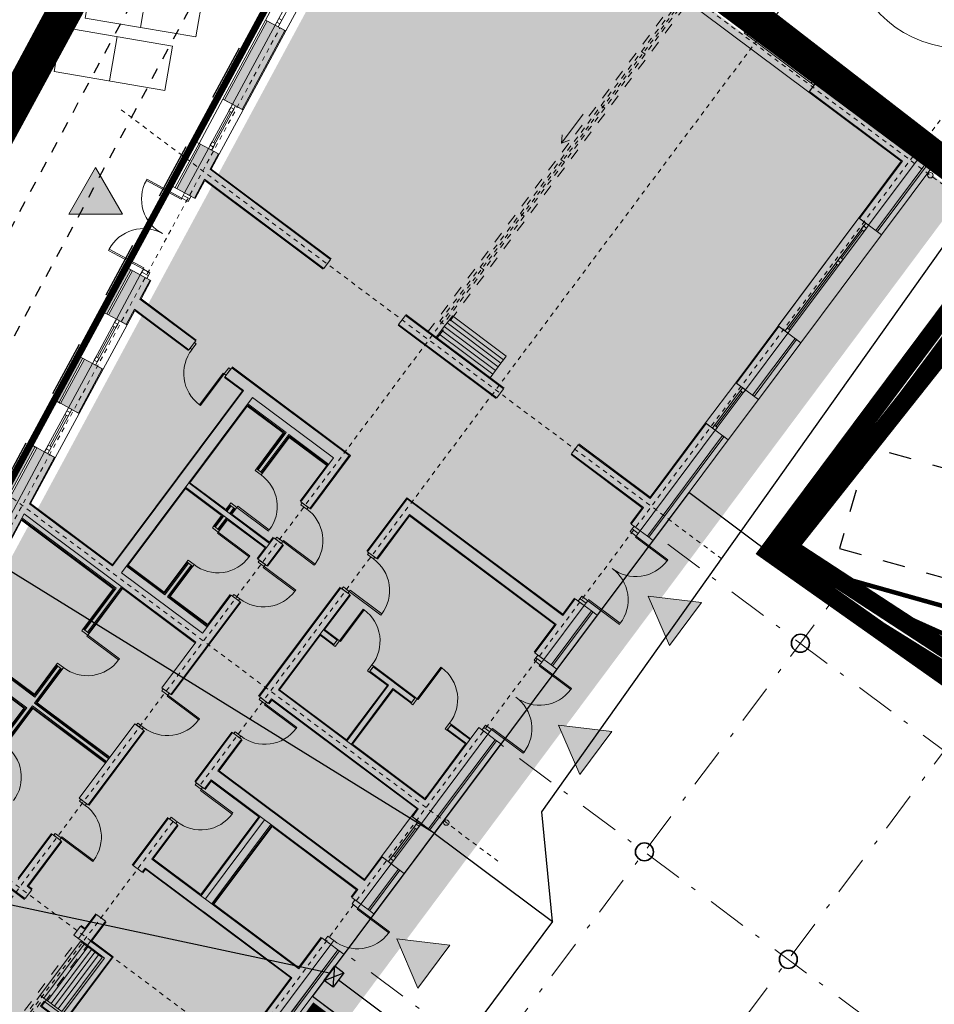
# Model space of a CAD drawing. Extents: x 5459245 to 5462690, y 5971016 to 5972523.
# Tile 11 of 136: x 5462423 to 5462443, y 5972170 to 5972192. Entities that reach past the tile are written whole.
import ezdxf

# ---------------------------------------------------------------- set-up
doc = ezdxf.new("R2010")
doc.units = 0
for name, pattern in [('8', [0.5, 0.25, -0.25]), ('Dot & Dashed', [33.5139, 17.6389, -8.81945, 0, -7.05555]), ('HIDDEN', [0.375, 0.25, -0.125])]:
    doc.linetypes.add(name, pattern=pattern)
doc.layers.add('! A3 - Wypełnienie zabruk', color=7, linetype='CONTINUOUS', lineweight=30, true_color=0xcca68a)
for name, color, linetype, lineweight in [('# elektryka', 1, 'CONTINUOUS', 30), ('#elektryka', 1, 'CONTINUOUS', 30), ('0Z_BUDYNKI', 7, 'CONTINUOUS', 9), ('A_BUDYNKI', 7, 'CONTINUOUS', 13), ('A_GRANICA OPRACOWANIA', 7, 'CONTINUOUS', 5), ('A_LINIE MDCP_NIEPRZEKRACZLNA LINIA ZABUDOWY', 1, 'CONTINUOUS', 0), ('A_LINIE PZT', 7, 'CONTINUOUS', 13), ('A_MAŁA ARCHITEKTURA', 195, 'CONTINUOUS', 9), ('A_RURA OSŁONOWA', 7, 'CONTINUOUS', 20), ('A_SCHODY ZEWNĘTRZNE', 7, 'CONTINUOUS', 20), ('A_SKARPY PROJEKTOWANE', 7, 'CONTINUOUS', 20), ('A_WYMIARY WEWNETRZNE', 3, 'CONTINUOUS', 18), ('A_ZIELEŃ ISTNIEJĄCA', 7, 'CONTINUOUS', 18)]:
    doc.layers.add(name, color=color, linetype=linetype, lineweight=lineweight)
doc.styles.add('PZ', font='romand.shx', dxfattribs={"width": 0.7})
doc.dimstyles.new('PZ', dxfattribs={"dimscale": 0.5, "dimtxt": 2.2, "dimasz": 0, "dimexe": 0, "dimexo": 0, "dimgap": 0.5, "dimtad": 1, "dimdec": 1, "dimlfac": 0.1, "dimzin": 0, "dimdsep": 46, "dimtxsty": 'PZ', "dimcen": 0.09, "dimse1": 1, "dimse2": 1, "dimsd1": 1, "dimsd2": 1, "dimclrd": 8, "dimclre": 8, "dimclrt": 256, "dimadec": 0, "dimazin": 0, "dimtfac": 1, "dimtdec": 1, "dimtofl": 0, "dimtmove": 1, "dimatfit": 3, "dimfxl": 1, "dimtolj": 1, "dimtzin": 0, "dimarcsym": 0})

# ---------------------------------------------------------------- blocks, each defined once
blk = doc.blocks.new('A$C21973645')
at = {"layer": 'A_ZIELEŃ ISTNIEJĄCA', "flags": 128}
for points in [[(-0.29, 3.095), (-0.584, 1.826), (-0.954, 2.958)], [(3.033, 0.68), (2.038, 0.396), (3.108, 0.011)], [(-3.108, 0), (-2.004, -0.149), (-3.036, -0.669)], [(0.991, -2.963), (0.484, -1.945), (0.334, -3.104)]]:
    blk.add_lwpolyline(points, dxfattribs=at)
at = {"layer": 'A_ZIELEŃ ISTNIEJĄCA'}
blk.add_circle((0, 0), 0.141, dxfattribs=at)
for start, end in [(12.6312, 95.3532), (107.8655, 180), (288.4617, 0.2095), (192.4216, 276.1383)]:
    blk.add_arc((0, 0), 3.108, start, end, dxfattribs=at)
blk = doc.blocks.new('A$C62ffb3f7')
at = {"layer": 'A_BUDYNKI', "linetype": 'Dot & Dashed', "ltscale": 0.05}
for p, q in [((10.194, -9.122), (-0.719, -0.961)), ((-5.181, -13.607), (3.203, -2.395)), ((-1.977, -16.003), (6.407, -4.791)), ((9.732, -16.018), (-4.192, -5.606)), ((9.27, -22.915), (-7.665, -10.251))]:
    blk.add_line(p, q, dxfattribs=at)
at = {"layer": 'A_BUDYNKI', "lineweight": 25}
blk.add_line((-8.384, -11.212), (6.031, -21.991), dxfattribs=at)
blk.add_lwpolyline([(-8.384, -11.212), (9.053, -24.251), (10.411, -7.785), (0, 0)], close=True, dxfattribs=at)
at = {"layer": 'A_BUDYNKI', "lineweight": 35}
for centre in [(2.485, -3.356), (-0.989, -8.001), (2.215, -10.397)]:
    blk.add_circle(centre, 0.2, dxfattribs=at)
blk = doc.blocks.new('A$C1D973389')
at = {"layer": 'A_LINIE PZT', "lineweight": 30}
h = blk.add_hatch(color=256, dxfattribs=at)
h.dxf.hatch_style = 1
h.paths.add_polyline_path([(-0.465, -0.988), (0.73, -0.988), (0.132, 0.048)])
at = {"layer": 'A_LINIE PZT', "lineweight": 0}
blk.add_lwpolyline([(-0.465, -0.988), (0.73, -0.988), (0.132, 0.048), (-0.465, -0.988)], dxfattribs=at)
blk = doc.blocks.new('A$C710608f1')
at = {"layer": 'A_BUDYNKI', "lineweight": 9}
h = blk.add_hatch(color=256, dxfattribs=at)
h.paths.add_polyline_path([(3036.7, 1418.9), (3039.6, 1399.1), (3404, 1453.1), (3404, 1294.7), (3424, 1294.7), (3424, 1476.2)])
h.paths.add_polyline_path([(2583.6, 1351.9), (2586.5, 1332.1), (2784.4, 1361.4), (2781.5, 1381.1)])
h.paths.add_polyline_path([(2475.8, 1315.7), (2472.8, 1335.5), (2362, 1319.1), (2364.9, 1299.3)])
h = blk.add_hatch(color=256, dxfattribs=at)
h.paths.add_polyline_path([(3379, 620), (3404, 620), (3404, 994.7), (3379, 994.7)])
h.paths.add_polyline_path([(3404, 320), (3379, 320), (3379, 61), (3219.2, 61), (3219.2, 36), (3404, 36)])
h.paths.add_polyline_path([(3039.6, 1399.1), (3043.3, 1374.4), (3379, 1424.1), (3379, 1294.7), (3404, 1294.7), (3404, 1453.1)])
h.paths.add_polyline_path([(2586.5, 1332.1), (2590.2, 1307.3), (2788, 1336.6), (2784.4, 1361.4)])
h.paths.add_polyline_path([(2479.4, 1290.9), (2475.8, 1315.7), (2364.9, 1299.3), (2368.6, 1274.6), (2415.7, 1281.5), (2415.7, 950), (2440.7, 950), (2440.7, 1285.2)])
for points in [[(2155.6, 1292.6), (2153.9, 1304.4), (2043.1, 1288), (2044.9, 1276.2)], [(2045.5, 1272.2), (2048.4, 1252.4), (2159.2, 1268.8), (2156.2, 1288.6)], [(1932.3, 1271.6), (1821.6, 1255.2), (1823.3, 1243.4), (1934.1, 1259.8)], [(1823.9, 1239.4), (1826.8, 1219.6), (1937.6, 1236), (1934.7, 1255.8)], [(2048.4, 1252.4), (2052.1, 1227.7), (2090.7, 1233.4), (2090.7, 1082), (2115.7, 1082), (2115.7, 1237.1), (2162.9, 1244.1), (2159.2, 1268.8)], [(1710.8, 1238.8), (618.9, 1077.2), (620.7, 1065.4), (1712.5, 1227)], [(1826.8, 1219.6), (1830.5, 1194.9), (1941.3, 1211.3), (1937.6, 1236)], [(1716, 1203.2), (1713.1, 1223), (621.3, 1061.4), (624.2, 1041.6)], [(1719.7, 1178.5), (1716, 1203.2), (624.2, 1041.6), (627.9, 1016.9), (893.2, 1055.4), (893.2, 642.5), (918.2, 642.5), (918.2, 655), (1044.7, 655), (1044.7, 680), (918.2, 680), (918.2, 1059.1), (1578.2, 1157.5), (1578.2, 1058.6), (1578.2, 680), (1451.7, 680.1), (1451.7, 654.9), (1709.4, 655), (1709.4, 680), (1603.2, 680), (1603.2, 905), (1840.9, 905), (1840.9, 680), (1809.4, 680), (1809.4, 655), (1868.7, 655), (1868.7, 680), (1852.9, 680), (1852.9, 905), (2090.7, 905), (2090.7, 680), (1968.7, 680), (1968.7, 655), (2115.7, 655), (2115.7, 900.2), (2115.7, 982), (2090.7, 982), (2090.7, 930), (1603.2, 930), (1603.2, 1060.9), (1603.2, 1161.2)], [(2415.7, 469), (2440.7, 469), (2440.7, 742), (2415.7, 742)], [(1351.7, 680), (1144.7, 680), (1144.7, 655), (1351.7, 655)], [(2115.7, 494), (1968.7, 494), (1968.7, 469), (2090.7, 469.7), (2090.7, 61), (2011.7, 61), (2011.7, 36), (2161.7, 36.3), (2161.7, 61.3), (2115.7, 61)], [(1353.2, 332.5), (1133.2, 332.5), (1133.2, 320.5), (1353.2, 320.5)], [(1133.2, 302.5), (1353.2, 302.5), (1353.2, 320.5), (1133.2, 320.5)], [(3440, 320), (3428, 320), (3428, 12), (3219.2, 12), (3219.2, 0), (3440, 0)], [(3424, 320), (3404, 320), (3404, 36), (3220, 36), (3220, 16), (3424, 16)], [(790, 36), (790, 16), (1219.2, 16), (1219.2, 36)], [(2161.7, 36), (2011.7, 36), (2011.7, 16), (2161.7, 16)], [(2649.2, 16), (2649.2, 36), (2369.7, 36), (2369.7, 16)], [(2761.2, 36), (2761.2, 16), (2919.2, 16), (2919.2, 36)], [(1219.2, 0), (1219.2, 12), (790, 12), (790, 0)], [(2161.7, 12), (2011.7, 12), (2011.7, 0), (2161.7, 0)], [(2649.2, 12), (2369.7, 12), (2369.7, 0), (2649.2, 0)], [(2919.2, 12), (2761.2, 12), (2761.2, 0), (2919.2, 0)]]:
    blk.add_hatch(color=256, dxfattribs=at).paths.add_polyline_path(points)
h = blk.add_hatch(color=256, dxfattribs=at)
h.paths.add_polyline_path([(1265.7, 1110.9), (1235.7, 1106.5), (1235.7, 894), (1144.7, 894), (1144.7, 886.5), (1246.9, 886.5), (1246.9, 680), (1254.4, 680), (1254.4, 886.5), (1351.7, 886.5), (1351.7, 894), (1265.7, 894)])
h.paths.add_polyline_path([(928.2, 1060.6), (918.2, 1059.1), (918.2, 886.5), (1044.7, 886.5), (1044.7, 894), (928.2, 894)])
h.paths.add_polyline_path([(1578.2, 1157.5), (1568.2, 1156.1), (1568.2, 894), (1451.7, 894), (1451.7, 886.5), (1578.2, 886.5)])
h = blk.add_hatch(color=256, dxfattribs=at)
h.paths.add_polyline_path([(2090.7, 905), (2072.7, 905), (2072.7, 798.5), (1968.6, 798.5), (1968.6, 791), (2072.7, 791), (2072.7, 680), (2090.7, 680)])
h.paths.add_polyline_path([(1868.6, 798.5), (1852.9, 798.5), (1852.9, 791), (1868.6, 791)])
h.paths.add_polyline_path([(1840.9, 798.5), (1809.4, 798.5), (1809.4, 791), (1840.9, 791)])
h.paths.add_polyline_path([(1709.4, 798.5), (1621.2, 798.5), (1621.2, 905), (1603.2, 905), (1603.2, 680), (1621.2, 680), (1621.2, 791), (1709.4, 791)])
h = blk.add_hatch(color=256, dxfattribs=at)
h.paths.add_polyline_path([(-22, 565.4), (-49.1, 561.4), (-27.2, 413), (-0.1, 417)])
h.paths.add_polyline_path([(893.2, 469), (893.2, 421.5), (736.1, 421.5), (736.1, 469.5), (724.1, 469.5), (724.1, 409.5), (905.2, 409.5), (905.2, 469), (960.2, 469), (960.2, 494), (918.2, 494), (918.2, 506.5), (893.2, 506.5)])
h = blk.add_hatch(color=256, dxfattribs=at)
h.paths.add_polyline_path([(1228.2, 469), (1228.2, 494), (1096.2, 494), (1096.2, 469), (1108.2, 469), (1108.2, 61), (790, 61), (790, 36), (1219.2, 36), (1219.2, 61), (1133.2, 61), (1133.2, 469)])
h.paths.add_polyline_path([(1444, 36), (1444, 61), (1378.2, 61), (1378.2, 469.9), (1466, 469.4), (1466, 493.6), (1328.2, 494), (1328.2, 469), (1353.2, 469), (1353.2, 61), (1331.2, 61), (1331.2, 36)])
h.paths.add_polyline_path([(1556, 61), (1556, 36), (1803.7, 36), (1803.7, 61), (1603.2, 61), (1603.2, 469.7), (1868.7, 469), (1868.7, 494), (1566, 493.6), (1566, 469.4), (1578.2, 469), (1578.2, 61)])
h = blk.add_hatch(color=256, dxfattribs=at)
h.paths.add_polyline_path([(1758.7, 430.5), (1770.7, 430.5), (1770.7, 469), (1758.7, 469)])
h.paths.add_polyline_path([(1758.7, 278.5), (1603.2, 278.5), (1603.2, 266.5), (1758.7, 266.5), (1758.7, 214.5), (1770.7, 214.5), (1770.7, 330.5), (1758.7, 330.5)])
h.paths.add_polyline_path([(1770.7, 114.5), (1758.7, 114.5), (1758.7, 61), (1770.7, 61)])
h = blk.add_hatch(color=256, dxfattribs=at)
h.paths.add_polyline_path([(2649.2, 36), (2649.2, 61), (2440.7, 61), (2440.7, 261), (2415.7, 261), (2415.7, 61), (2369.7, 61), (2369.7, 36)])
h.paths.add_polyline_path([(2761.2, 61), (2761.2, 36), (2919.2, 36), (2919.2, 61)])
h = blk.add_hatch(color=256, dxfattribs=at)
h.paths.add_polyline_path([(1556, 36), (1556, 16), (1803.7, 16), (1803.7, 36)])
h.paths.add_polyline_path([(1444, 16), (1444, 36), (1331.2, 36), (1331.2, 16)])
h = blk.add_hatch(color=256, dxfattribs=at)
h.paths.add_polyline_path([(1556, 12), (1556, 0), (1803.7, 0), (1803.7, 12)])
h.paths.add_polyline_path([(1444, 0), (1444, 12), (1331.2, 12), (1331.2, 0)])
at = {"layer": 'A_BUDYNKI', "linetype": 'Dot & Dashed', "ltscale": 0.05}
for p, q in [((3391.6, 1665.4), (3390.7, -154.7)), ((2428.2, 1522.8), (2428.2, -154.7)), ((1590.7, 1398.9), (1590.7, -154.7)), ((-361.9, 883), (2786.2, 1349)), ((905.7, 1297.5), (905.7, -154.7)), ((3622.1, 667.5), (-270.5, 667.5)), ((1228.2, 481.5), (-242.9, 481.5)), ((3622.1, 481.5), (1328.2, 481.5)), ((3622.1, 48.5), (-178.7, 48.5))]:
    blk.add_line(p, q, dxfattribs=at)
at = {"layer": 'A_BUDYNKI', "linetype": 'Continuous', "lineweight": 9}
for p, q in [((2784.4, 1361.4), (2780.9, 1385.1)), ((2472.8, 1335.5), (2470.5, 1351.3)), ((2586.5, 1332.1), (2583, 1355.8)), ((2364.9, 1299.3), (2359.7, 1334.9)), ((2045.5, 1272.2), (2043.1, 1288)), ((1823.9, 1239.4), (1821.6, 1255.2)), ((1934.7, 1255.8), (1932.3, 1271.6)), ((1713.1, 1223), (1710.8, 1238.8)), ((2956, 693), (2971.9, 703.1)), ((3037, 693), (2956, 693)), ((2956, 693), (2971.9, 682.8)), ((736.1, 471.5), (722.1, 471.5)), ((736.1, 469.5), (736.1, 471.5)), ((1758.7, 430.5), (1770.7, 430.5)), ((1758.7, 330.5), (1770.7, 330.5)), ((3424, 320), (3424, 36)), ((3440, 320), (3424, 320)), ((1770.7, 214.5), (1758.7, 214.5)), ((1770.7, 114.5), (1758.7, 114.5)), ((1219.2, 36), (1219.2, 16)), ((1331.2, 36), (1331.2, 16)), ((1444, 36), (1444, 0)), ((1556, 36), (1556, 0)), ((1803.7, 36), (1803.7, 16)), ((2011.7, 36), (2011.7, 16)), ((2161.7, 36), (2161.7, 16)), ((2369.7, 36), (2369.7, 16)), ((1219.2, 16), (790, 16)), ((1219.2, 16), (1219.2, 0)), ((1444, 16), (1331.2, 16)), ((1331.2, 16), (1331.2, 0)), ((1803.7, 16), (1615.7, 16)), ((1803.7, 16), (1803.7, 0)), ((2161.7, 16), (2011.7, 16)), ((2011.7, 16), (2011.7, 0)), ((2161.7, 16), (2161.7, 0)), ((2649.2, 16), (2369.7, 16)), ((2369.7, 16), (2369.7, 0)), ((2649.2, 16), (2649.2, 0)), ((2919.2, 16), (2761.2, 16)), ((2761.2, 16), (2761.2, 0)), ((2919.2, 16), (2919.2, 0)), ((3219.2, 16), (3219.2, 0))]:
    blk.add_line(p, q, dxfattribs=at)
at = {"layer": 'A_BUDYNKI', "lineweight": 9}
for p, q in [((3031.7, 1398), (2784.4, 1361.4)), ((3040.8, 1391.2), (2785.6, 1353.4)), ((2586.5, 1332.1), (2784.4, 1361.4)), ((2788, 1336.6), (2784.4, 1361.4)), ((2364.9, 1299.3), (2475.8, 1315.7)), ((2578.6, 1330.9), (2475.8, 1315.7)), ((2479.4, 1290.9), (2475.8, 1315.7)), ((2587.7, 1324.2), (2476.9, 1307.8)), ((2570.3, 1325.6), (2493.2, 1314.2)), ((2586.5, 1332.1), (2582.6, 1331.5)), ((2590.2, 1307.3), (2586.5, 1332.1)), ((2590.2, 1307.3), (2788, 1336.6)), ((2364.9, 1299.3), (2368.6, 1274.5)), ((2368.6, 1274.5), (2415.7, 1281.5)), ((2415.7, 1281.5), (2415.7, 950)), ((2440.7, 1285.2), (2479.4, 1290.9)), ((2440.7, 1285.2), (2440.7, 950)), ((2040.5, 1251.2), (1937.6, 1236)), ((2048.4, 1252.4), (2044.5, 1251.8)), ((2048.4, 1252.4), (2159.2, 1268.8)), ((2052.1, 1227.7), (2048.4, 1252.4)), ((2159.2, 1268.8), (2162.9, 1244.1)), ((1826.8, 1219.6), (1937.6, 1236)), ((1941.3, 1211.3), (1937.6, 1236)), ((2049.6, 1244.5), (1938.8, 1228.1)), ((2032.2, 1246), (1955, 1234.6)), ((2052.1, 1227.7), (2090.7, 1233.4)), ((2090.7, 1233.4), (2090.7, 1082)), ((2115.7, 1237.1), (2162.9, 1244.1)), ((2115.7, 1237.1), (2115.7, 1082)), ((1818.9, 1218.4), (1716, 1203.2)), ((1828, 1211.7), (1717.2, 1195.3)), ((1810.6, 1213.2), (1733.4, 1201.8)), ((1826.8, 1219.6), (1822.9, 1219)), ((1830.5, 1194.9), (1826.8, 1219.6)), ((1830.5, 1194.9), (1941.3, 1211.3)), ((624.2, 1041.6), (1716, 1203.2)), ((1719.7, 1178.5), (1716, 1203.2)), ((1603.2, 1161.2), (1719.7, 1178.5)), ((918.2, 1059.1), (1578.2, 1157.5)), ((1563.7, 1153.4), (1270.2, 1109.2)), ((1563.7, 898.5), (1563.7, 1153.4)), ((1565.7, 896.5), (1565.7, 1155.7)), ((1568.2, 894), (1568.2, 1156.1)), ((1578.2, 1157.5), (1578.2, 1058.6)), ((1603.2, 1161.2), (1603.2, 1058.6)), ((1231.2, 898.5), (1231.2, 1103.4)), ((1233.2, 896.5), (1233.2, 1106.1)), ((1235.7, 894), (1235.7, 1106.5)), ((1265.7, 894), (1265.7, 1110.9)), ((1268.2, 896.5), (1268.2, 1111.3)), ((1270.2, 898.5), (1270.2, 1109.2)), ((2090.7, 1082), (2115.6, 1082)), ((893.2, 1055.4), (893.2, 655)), ((1578.2, 1060.9), (1578.2, 680)), ((1603.2, 1060.9), (1603.2, 930)), ((2090.7, 982), (2090.7, 930)), ((2090.7, 982), (2115.7, 982)), ((2090.7, 980.6), (2090.7, 931.9)), ((2115.7, 982), (2115.7, 931.9)), ((2115.7, 980.6), (2115.7, 892.7)), ((2117.7, 982), (2117.7, 653)), ((2415.7, 950), (2440.7, 950)), ((1603.2, 930), (2090.7, 930)), ((1603.2, 905), (1603.2, 680)), ((1603.2, 905), (1852.9, 905)), ((1621.2, 905), (1621.2, 798.5)), ((1623.7, 801), (1623.7, 905)), ((1840.9, 905), (1840.9, 680)), ((1852.9, 905), (2090.7, 905)), ((1852.9, 905), (1852.9, 680)), ((2070.2, 801), (2070.2, 905)), ((2072.7, 905), (2072.7, 798.5)), ((2090.7, 905), (2090.7, 680)), ((2115.7, 900.2), (2115.7, 655)), ((1231.2, 898.5), (1144.7, 898.5)), ((1233.2, 896.5), (1144.7, 896.5)), ((1235.7, 894), (1144.7, 894)), ((1246.9, 886.5), (1144.7, 886.5)), ((1244.4, 884), (1144.7, 884)), ((1242.4, 882), (1144.7, 882)), ((1242.4, 682), (1242.4, 882)), ((1244.4, 680), (1244.4, 884)), ((1246.9, 680), (1246.9, 886.5)), ((1351.7, 886.5), (1254.4, 886.5)), ((1254.4, 680), (1254.4, 886.5)), ((1351.7, 884), (1256.9, 884)), ((1256.9, 680), (1256.9, 884)), ((1351.7, 882), (1258.9, 882)), ((1258.9, 680), (1258.9, 882)), ((1351.7, 894), (1265.7, 894)), ((1351.7, 896.5), (1268.2, 896.5)), ((1351.7, 898.5), (1270.2, 898.5)), ((1563.7, 898.5), (1451.7, 898.5)), ((1565.7, 896.5), (1451.7, 896.5)), ((1568.2, 894), (1451.7, 894)), ((1578.2, 886.5), (1451.7, 886.5)), ((1578.2, 884), (1451.7, 884)), ((1576.2, 882), (1451.7, 882)), ((1621.2, 798.5), (1709.4, 798.5)), ((1621.2, 791), (1709.4, 791)), ((1621.2, 791), (1621.2, 680)), ((1623.7, 801), (1709.4, 801)), ((1809.4, 801), (1840.9, 801)), ((1809.4, 798.5), (1840.9, 798.5)), ((1809.4, 791), (1840.9, 791)), ((1868.6, 801), (1852.9, 801)), ((1868.6, 798.5), (1852.9, 798.5)), ((1868.6, 791), (1852.9, 791)), ((2070.2, 801), (1968.6, 801)), ((2072.7, 798.5), (1968.6, 798.5)), ((2072.7, 791), (1968.6, 791)), ((2072.7, 791), (2072.7, 680)), ((893.2, 781.5), (893.2, 655)), ((1623.7, 788.5), (1709.4, 788.5)), ((1623.7, 788.5), (1623.7, 680)), ((1809.4, 788.5), (1840.9, 788.5)), ((1809.4, 786.5), (1838.9, 786.5)), ((1838.9, 786.5), (1838.9, 682)), ((1868.6, 788.5), (1852.9, 788.5)), ((1854.9, 786.5), (1854.9, 682)), ((1868.6, 786.5), (1854.9, 786.5)), ((2070.2, 788.5), (1968.6, 788.5)), ((2070.2, 788.5), (2070.2, 680)), ((2415.7, 742), (2415.7, 469)), ((2415.7, 742), (2440.7, 742)), ((2440.7, 742), (2440.7, 469)), ((1044.7, 680), (918.2, 680)), ((1044.7, 680), (918.2, 680)), ((1044.7, 682), (920.2, 682)), ((1044.7, 655), (1044.7, 680)), ((1351.7, 680), (1144.7, 680)), ((1144.7, 655), (1144.7, 680)), ((1351.7, 655), (1351.7, 680)), ((1451.7, 680.1), (1578.2, 680)), ((1603.2, 680), (1709.4, 680)), ((1709.4, 680), (1709.4, 655)), ((1809.4, 682), (1838.9, 682)), ((1868.7, 680), (1852.9, 680)), ((1868.7, 682), (1854.9, 682)), ((1968.7, 680), (2090.7, 680)), ((1968.7, 680), (1968.7, 655)), ((893.2, 655), (893.2, 655)), ((893.2, 655), (893.2, 655)), ((1044.7, 655), (918.2, 655)), ((920.2, 653), (1044.7, 653)), ((920.2, 642.5), (920.2, 653)), ((1351.7, 655), (1144.7, 655)), ((1144.7, 653), (1351.7, 653)), ((1709.4, 655), (1451.7, 654.9)), ((1451.7, 653), (1709.4, 653)), ((1868.7, 655), (1809.4, 655)), ((1809.4, 653), (1868.7, 653)), ((2115.7, 655), (1968.7, 655)), ((1968.7, 653), (2117.7, 653)), ((920.2, 496), (920.2, 506.5)), ((3396, 328), (3396, 512)), ((3400, 328), (3400, 506)), ((3404, 320), (3404, 514)), ((960.2, 494), (918.2, 494)), ((920.2, 496), (960.2, 496)), ((1096.2, 496), (1228.2, 496)), ((1228.2, 494), (1096.2, 494)), ((1096.2, 494), (1096.2, 469)), ((1228.2, 494), (1228.2, 469)), ((1328.2, 496), (1466, 496)), ((1466, 494), (1328.2, 494)), ((1328.2, 494), (1328.2, 469)), ((1466, 494), (1466, 469)), ((1566, 496), (1868.7, 496)), ((1868.7, 494), (1566, 494)), ((1566, 494), (1566, 469)), ((1868.7, 494), (1868.7, 469)), ((1968.7, 496), (2117.7, 496)), ((2115.7, 494), (1968.7, 494)), ((1968.7, 494), (1968.7, 469)), ((2115.7, 494), (2115.7, 61)), ((736.1, 469.5), (724.1, 469.5)), ((893.2, 469), (893.2, 469)), ((1108.2, 469), (1096.2, 469)), ((1108.2, 469), (1108.2, 61)), ((1133.2, 469), (1133.2, 431)), ((1133.2, 469), (1133.2, 61)), ((1228.2, 469), (1133.2, 469)), ((1228.2, 467), (1135.2, 467)), ((1353.2, 469), (1328.2, 469)), ((1351.2, 467), (1328.2, 467)), ((1353.2, 469), (1353.2, 61)), ((1466, 469), (1378.2, 469)), ((1378.2, 469), (1378.2, 61)), ((1578.2, 469), (1566, 469)), ((1578.2, 469), (1578.2, 61)), ((1868.7, 469), (1603.2, 469)), ((1603.2, 469), (1603.2, 61)), ((1758.7, 430.5), (1758.7, 469)), ((1770.7, 430.5), (1770.7, 469)), ((2090.7, 469), (1968.7, 469)), ((2090.7, 469), (2090.7, 61)), ((2415.7, 469), (2440.7, 469)), ((2415.7, 469), (2440.7, 469)), ((1353.2, 332.5), (1133.2, 332.5)), ((1351.2, 334.5), (1135.2, 334.5)), ((1758.7, 278.5), (1758.7, 330.5)), ((1770.7, 214.5), (1770.7, 330.5)), ((1353.2, 320.5), (1133.2, 320.5)), ((3379, 320), (3379, 61)), ((3396, 320), (3396, 324)), ((3404, 320), (3404, 36)), ((1108.2, 306), (1108.2, 61)), ((1133.2, 306), (1133.2, 61)), ((1353.2, 302.5), (1133.2, 302.5)), ((1353.2, 300), (1133.2, 300)), ((1758.7, 278.5), (1603.2, 278.5)), ((1758.7, 266.5), (1603.2, 266.5)), ((1758.7, 214.5), (1758.7, 266.5)), ((2415.7, 261), (2415.7, 61)), ((2440.7, 261), (2415.7, 261)), ((2440.7, 261), (2440.7, 61)), ((1758.7, 61), (1758.7, 114.5)), ((1770.7, 61), (1770.7, 114.5)), ((1108.2, 61), (790, 61)), ((1219.2, 61), (1133.2, 61)), ((1219.2, 36), (1219.2, 61)), ((1331.2, 36), (1331.2, 61)), ((1331.2, 61), (1353.2, 61)), ((1444, 61), (1378.2, 61)), ((1444, 61), (1444, 36)), ((1444, 44), (1556, 44)), ((1578.2, 61), (1556, 61)), ((1556, 61), (1556, 36)), ((1615.7, 61), (1603.2, 61)), ((1803.7, 61), (1615.7, 61)), ((1744.3, 61), (1615.7, 61)), ((1803.7, 36), (1803.7, 61)), ((2090.7, 61), (2011.7, 61)), ((2011.7, 36), (2011.7, 61)), ((2161.7, 61), (2115.7, 61)), ((2161.7, 36), (2161.7, 61)), ((2415.7, 61), (2369.7, 61)), ((2369.7, 36), (2369.7, 61)), ((2649.2, 61), (2440.7, 61)), ((2649.2, 61), (2649.2, 36)), ((2761.2, 44), (2649.2, 44)), ((2919.2, 61), (2761.2, 61)), ((2761.2, 61), (2761.2, 36)), ((2919.2, 61), (2919.2, 36)), ((3219.2, 44), (2919.2, 44)), ((3379, 61), (3219.2, 61)), ((3219.2, 61), (3219.2, 36)), ((1219.2, 36), (790, 36)), ((1444, 36), (1331.2, 36)), ((1444, 36), (1448, 36)), ((1452, 36), (1556, 36)), ((1461, 40), (1539, 40)), ((1615.7, 36), (1556, 36)), ((1803.7, 36), (1615.7, 36)), ((2161.7, 36), (2011.7, 36)), ((2649.2, 36), (2369.7, 36)), ((2753.2, 36), (2649.2, 36)), ((2753.2, 40), (2657.2, 40)), ((2761.2, 36), (2757.2, 36)), ((2919.2, 36), (2761.2, 36)), ((3211.2, 36), (2919.2, 36)), ((3107.2, 40), (2927.2, 40)), ((3202.2, 40), (3124.2, 40)), ((3219.2, 36), (3215.2, 36)), ((3404, 36), (3219.2, 36))]:
    blk.add_line(p, q, dxfattribs=at)
at = {"layer": 'A_BUDYNKI', "lineweight": 9, "ltscale": 2}
for p, q in [((2358.3, 1298.3), (2360.7, 1282)), ((2166.4, 1269.9), (2168.8, 1253.6)), ((1219.2, 52.5), (1230.2, 52.5)), ((1219.2, 36), (1219.2, 52.5)), ((1230.2, 52.5), (1230.2, 36)), ((1320.2, 52.5), (1331.2, 52.5)), ((1320.2, 36), (1320.2, 52.5)), ((1331.2, 52.5), (1331.2, 36)), ((1810.4, 36), (1810.4, 52.5)), ((2004.4, 36), (2004.4, 52.5)), ((2168.4, 36), (2168.4, 52.5)), ((2362.4, 36), (2362.4, 52.5)), ((1230.2, 36), (1219.2, 36)), ((1317.2, -52), (1317.2, 36)), ((1317.2, 36), (1320.2, 36)), ((1331.2, 36), (1320.2, 36)), ((1320.2, 36), (1320.2, -52)), ((1320.2, -52), (1317.2, -52))]:
    blk.add_line(p, q, dxfattribs=at)
at = {"layer": 'A_BUDYNKI', "linetype": '8', "lineweight": 9, "ltscale": 50}
blk.add_line((3440, 1294.7), (3440, 320), dxfattribs=at)
at = {"layer": 'A_BUDYNKI', "linetype": '8', "lineweight": 9, "ltscale": 100}
for p, q in [((2440.7, 680), (3378.2, 680)), ((2440.7, 655), (3378.2, 655)), ((918.2, 494), (-11.5, 494)), ((905.2, 469), (-7.8, 469))]:
    blk.add_line(p, q, dxfattribs=at)
at = {"layer": 'A_BUDYNKI', "lineweight": 9}
for points in [[(2780.9, 1385.1), (2788.3, 1334.6), (3043.6, 1372.4), (3036.1, 1422.9)], [(2784.4, 1361.4), (2785.6, 1353.4), (2793.5, 1354.6), (2792.3, 1362.5)], [(2784.4, 1361.4), (2785.6, 1353.4), (2793.5, 1354.6), (2792.3, 1362.5)], [(2792.3, 1362.5), (2793.5, 1354.6), (2802.4, 1355.9), (2801.2, 1363.8)], [(2472.2, 1339.4), (2479.7, 1289), (2590.5, 1305.4), (2583, 1355.8)], [(2475.8, 1315.7), (2476.9, 1307.8), (2484.8, 1308.9), (2483.7, 1316.8)], [(2475.8, 1315.7), (2476.9, 1307.8), (2484.8, 1308.9), (2483.7, 1316.8)], [(2483.7, 1316.8), (2484.8, 1308.9), (2493.7, 1310.2), (2492.6, 1318.2)], [(2569.7, 1329.6), (2570.9, 1321.7), (2579.8, 1323), (2578.6, 1330.9)], [(2578.6, 1330.9), (2579.8, 1323), (2587.7, 1324.2), (2586.5, 1332.1)], [(1932.3, 1271.6), (1941.6, 1209.3), (2052.4, 1225.7), (2043.1, 1288)], [(1710.8, 1238.8), (1720, 1176.5), (1830.8, 1192.9), (1821.6, 1255.2)], [(2031.6, 1249.9), (2032.8, 1242), (2041.7, 1243.3), (2040.5, 1251.2)], [(2040.5, 1251.2), (2041.7, 1243.3), (2049.6, 1244.5), (2048.4, 1252.4)], [(1937.6, 1236), (1938.8, 1228.1), (1946.7, 1229.3), (1945.5, 1237.2)], [(1937.6, 1236), (1938.8, 1228.1), (1946.7, 1229.3), (1945.5, 1237.2)], [(1945.5, 1237.2), (1946.7, 1229.3), (1955.6, 1230.6), (1954.4, 1238.5)], [(1810, 1217.1), (1811.2, 1209.2), (1820.1, 1210.5), (1818.9, 1218.4)], [(1818.9, 1218.4), (1820.1, 1210.5), (1828, 1211.7), (1826.8, 1219.6)], [(1716, 1203.2), (1717.2, 1195.3), (1725.1, 1196.5), (1723.9, 1204.4)], [(1716, 1203.2), (1717.2, 1195.3), (1725.1, 1196.5), (1723.9, 1204.4)], [(1723.9, 1204.4), (1725.1, 1196.5), (1734, 1197.8), (1732.8, 1205.7)], [(2452.7, 657.6), (2452.7, 507.6), (2442.7, 507.6), (2442.7, 657.6)], [(2462.7, 657.6), (2462.7, 507.6), (2452.7, 507.6), (2452.7, 657.6)], [(2472.7, 657.6), (2472.7, 507.6), (2462.7, 507.6), (2462.7, 657.6)], [(2482.7, 657.6), (2482.7, 507.6), (2472.7, 507.6), (2472.7, 657.6)], [(2492.7, 657.6), (2492.7, 507.6), (2482.7, 507.6), (2482.7, 657.6)], [(2502.7, 657.6), (2502.7, 507.6), (2492.7, 507.6), (2492.7, 657.6)], [(3424, 620), (3377, 620), (3377, 320), (3424, 320)], [(3396, 514), (3404, 514), (3404, 506), (3396, 506)], [(891.1, 486.5), (741.1, 486.5), (741.1, 476.5), (891.1, 476.5)], [(891.1, 476.5), (741.1, 476.5), (741.1, 466.5), (891.1, 466.5)], [(891.1, 466.5), (741.1, 466.5), (741.1, 456.5), (891.1, 456.5)], [(891.1, 456.5), (741.1, 456.5), (741.1, 446.5), (891.1, 446.5)], [(891.1, 446.5), (741.1, 446.5), (741.1, 436.5), (891.1, 436.5)], [(891.1, 436.5), (741.1, 436.5), (741.1, 426.5), (891.1, 426.5)], [(3396, 328), (3404, 328), (3404, 320), (3396, 320)], [(1556, 0), (1556, 63), (1444, 63), (1444, 0)], [(1452, 36), (1452, 44), (1444, 44), (1444, 36)], [(1461, 36), (1461, 44), (1452, 44), (1452, 36)], [(1548, 36), (1548, 44), (1539, 44), (1539, 36)], [(1556, 36), (1556, 44), (1548, 44), (1548, 36)], [(1556, 36), (1556, 44), (1548, 44), (1548, 36)], [(2649.2, 0), (2649.2, 63), (2761.2, 63), (2761.2, 0)], [(2649.2, 36), (2649.2, 44), (2657.2, 44), (2657.2, 36)], [(2753.2, 36), (2753.2, 44), (2761.2, 44), (2761.2, 36)], [(2919.2, 0), (2919.2, 63), (3219.2, 63), (3219.2, 0)], [(2919.2, 36), (2919.2, 44), (2927.2, 44), (2927.2, 36)], [(3107.2, 36), (3107.2, 44), (3115.2, 44), (3115.2, 36)], [(3115.2, 36), (3115.2, 44), (3124.2, 44), (3124.2, 36)], [(3202.2, 36), (3202.2, 44), (3211.2, 44), (3211.2, 36)], [(3211.2, 36), (3211.2, 44), (3219.2, 44), (3219.2, 36)]]:
    blk.add_lwpolyline(points, close=True, dxfattribs=at)
at = {"layer": 'A_BUDYNKI', "lineweight": 9, "ltscale": 2}
for points in [[(2338.7, 1384.4), (2335.8, 1383.9), (2348.7, 1296.9), (2351.6, 1297.3)], [(2160.7, 1358), (2163.7, 1358.4), (2176.5, 1271.4), (2173.6, 1270.9)], [(2354, 1281), (2367.3, 1282.9), (2364.9, 1299.3), (2351.6, 1297.3)], [(2176, 1254.6), (2161.6, 1252.5), (2159.2, 1268.8), (2173.6, 1270.9)], [(2111.3, 1082), (2111.3, 1077), (2094.8, 1077), (2094.8, 1082)], [(2006.8, 987), (2006.8, 990), (2094.8, 990), (2094.8, 987)], [(2111.3, 987), (2111.3, 982), (2094.8, 982), (2094.8, 987)], [(1351.7, 898.5), (1356.7, 898.5), (1356.7, 882), (1351.7, 882)], [(1446.7, 794), (1443.7, 794), (1443.7, 882), (1446.7, 882)], [(1446.7, 898.5), (1451.7, 898.5), (1451.7, 882), (1446.7, 882)], [(1709.4, 803), (1714.4, 803), (1714.4, 786.5), (1709.4, 786.5)], [(1804.4, 803), (1809.4, 803), (1809.4, 786.5), (1804.4, 786.5)], [(1873.6, 803), (1868.6, 803), (1868.6, 786.5), (1873.6, 786.5)], [(1968.6, 803), (1963.6, 803), (1963.6, 786.5), (1968.6, 786.5)], [(1804.4, 698.5), (1801.4, 698.5), (1801.4, 786.5), (1804.4, 786.5)], [(1873.6, 698.5), (1876.6, 698.5), (1876.6, 786.5), (1873.6, 786.5)], [(1049.7, 675.7), (1044.7, 675.7), (1044.7, 659.2), (1049.7, 659.2)], [(1049.7, 571.2), (1052.7, 571.2), (1052.7, 659.2), (1049.7, 659.2)], [(1144.7, 675.7), (1139.7, 675.7), (1139.7, 659.2), (1144.7, 659.2)], [(1351.7, 675.7), (1356.7, 675.7), (1356.7, 659.2), (1351.7, 659.2)], [(1446.7, 571.2), (1443.7, 571.2), (1443.7, 659.2), (1446.7, 659.2)], [(1446.7, 675.7), (1451.7, 675.7), (1451.7, 659.2), (1446.7, 659.2)], [(1709.4, 675.7), (1714.4, 675.7), (1714.4, 659.2), (1709.4, 659.2)], [(1804.4, 571.2), (1801.4, 571.2), (1801.4, 659.2), (1804.4, 659.2)], [(1804.4, 675.7), (1809.4, 675.7), (1809.4, 659.2), (1804.4, 659.2)], [(1873.7, 675.7), (1868.7, 675.7), (1868.7, 659.2), (1873.7, 659.2)], [(1873.7, 571.2), (1876.7, 571.2), (1876.7, 659.2), (1873.7, 659.2)], [(1968.7, 675.7), (1963.7, 675.7), (1963.7, 659.2), (1968.7, 659.2)], [(1228.2, 490.5), (1233.2, 490.5), (1233.2, 474), (1228.2, 474)], [(1323.2, 490.5), (1328.2, 490.5), (1328.2, 474), (1323.2, 474)], [(1466, 490.5), (1471, 490.5), (1471, 474), (1466, 474)], [(1561, 490.5), (1566, 490.5), (1566, 474), (1561, 474)], [(1873.7, 490.5), (1868.7, 490.5), (1868.7, 474), (1873.7, 474)], [(1968.7, 490.5), (1963.7, 490.5), (1963.7, 474), (1968.7, 474)], [(1323.2, 386), (1320.2, 386), (1320.2, 474), (1323.2, 474)], [(1561, 386), (1558, 386), (1558, 474), (1561, 474)], [(1873.7, 386), (1876.7, 386), (1876.7, 474), (1873.7, 474)], [(1756.2, 425.5), (1756.2, 430.5), (1772.7, 430.5), (1772.7, 425.5)], [(1860.7, 425.5), (1860.7, 422.5), (1772.7, 422.5), (1772.7, 425.5)], [(1756.2, 330.5), (1756.2, 335.5), (1772.7, 335.5), (1772.7, 330.5)], [(1756.2, 209.5), (1756.2, 214.5), (1772.7, 214.5), (1772.7, 209.5)], [(1860.7, 209.5), (1860.7, 206.5), (1772.7, 206.5), (1772.7, 209.5)], [(1756.2, 114.5), (1756.2, 119.5), (1772.7, 119.5), (1772.7, 114.5)], [(1817.1, 52.5), (1803.7, 52.5), (1803.7, 36), (1817.1, 36)], [(1997.1, 52.5), (2011.7, 52.5), (2011.7, 36), (1997.1, 36)], [(2175.1, 52.5), (2161.7, 52.5), (2161.7, 36), (2175.1, 36)], [(2355.1, 52.5), (2369.7, 52.5), (2369.7, 36), (2355.1, 36)], [(1817.1, -52), (1820.1, -52), (1820.1, 36), (1817.1, 36)], [(1997.1, -52), (1994.1, -52), (1994.1, 36), (1997.1, 36)], [(2175.1, -52), (2178.1, -52), (2178.1, 36), (2175.1, 36)], [(2355.1, -52), (2352.1, -52), (2352.1, 36), (2355.1, 36)]]:
    blk.add_lwpolyline(points, close=True, dxfattribs=at)
at = {"layer": 'A_BUDYNKI', "linetype": 'Continuous', "lineweight": 9}
for points in [[(2583, 1355.8), (2780.9, 1385.1)], [(2583.6, 1351.9), (2781.5, 1381.1)], [(2583.6, 1351.9), (2781.5, 1381.1)], [(2359.7, 1334.9), (2470.5, 1351.3)], [(2361.4, 1323), (2472.2, 1339.4)], [(2362, 1319.1), (2472.8, 1335.5)], [(2362, 1319.1), (2472.8, 1335.5)], [(2043.1, 1288), (2153.9, 1304.4)], [(2159.2, 1268.8), (2153.9, 1304.4)], [(2044.9, 1276.2), (2155.7, 1292.6)], [(2045.5, 1272.2), (2156.3, 1288.6)], [(1821.6, 1255.2), (1932.3, 1271.6)], [(1823.3, 1243.4), (1934.1, 1259.8)], [(1823.9, 1239.4), (1934.7, 1255.8)], [(618.9, 1077.2), (1710.8, 1238.8)], [(620.7, 1065.4), (1712.5, 1227)], [(621.3, 1061.4), (1713.1, 1223)], [(628.2, 1014.9), (891.2, 1053.1), (891.2, 642.5)], [(1968.6, 803), (2068.2, 803), (2068.2, 903), (1854.9, 903), (1854.9, 803), (1868.6, 803)], [(1868.7, 682), (1854.9, 682), (1854.9, 786.5), (1868.6, 786.5)], [(1968.6, 786.5), (2068.2, 786.5), (2068.2, 682), (1968.7, 682)], [(722.1, 471.5), (722.1, 407.5), (907.2, 407.5), (907.2, 467)], [(1096.2, 467), (1106.2, 467), (1106.2, 63), (790, 63)], [(907.2, 467), (960.2, 467)], [(3424, 320), (3424, 16), (3219.2, 16)], [(3428, 320), (3428, 12), (3219.2, 12)], [(3440, 320), (3440, 0), (3219.2, 0)], [(1219.2, 16), (790, 16)], [(1219.2, 12), (790, 12)], [(1219.2, 0), (790, 0)], [(1444, 16), (1331.2, 16)], [(1444, 12), (1331.2, 12)], [(1444, 0), (1331.2, 0)], [(1615.7, 16), (1556, 16)], [(1803.7, 12), (1556, 12)], [(1803.7, 0), (1556, 0)], [(1803.7, 16), (1615.7, 16)], [(2161.7, 16), (2011.7, 16)], [(2161.7, 12), (2011.7, 12)], [(2161.7, 0), (2011.7, 0)], [(2649.2, 16), (2369.7, 16)], [(2649.2, 12), (2369.7, 12)], [(2649.2, 0), (2369.7, 0)], [(2919.2, 16), (2761.2, 16)], [(2919.2, 12), (2761.2, 12)], [(3219.2, 16), (3424, 16)], [(2919.2, 0), (2761.2, 0)]]:
    blk.add_lwpolyline(points, dxfattribs=at)
at = {"layer": 'A_BUDYNKI', "lineweight": 9}
for points in [[(2590.5, 1305.4), (2788.3, 1334.6)], [(2413.7, 950), (2413.7, 1279.2), (2368.9, 1272.6)], [(2442.7, 950), (2442.7, 1283.5), (2479.7, 1289)], [(2052.4, 1225.7), (2088.7, 1231.1), (2088.7, 1082)], [(2163.2, 1242.1), (2117.7, 1235.4), (2117.7, 1082)], [(1830.8, 1192.9), (1941.6, 1209.3)], [(2088.7, 982), (2088.7, 932), (1605.2, 932), (1605.2, 1159.5), (1720, 1176.5)], [(2117.7, 982), (2117.7, 653)], [(1709.4, 803), (1625.7, 803), (1625.7, 903), (1838.9, 903), (1838.9, 803), (1809.4, 803)], [(1968.6, 803), (2068.2, 803), (2068.2, 903), (1854.9, 903), (1854.9, 803), (1868.6, 803)], [(1576.2, 682), (1576.2, 882)], [(1709.4, 682), (1625.7, 682), (1625.7, 786.6), (1714.4, 786.5)], [(1968.7, 682), (2068.2, 682), (2068.2, 786.6), (1963.6, 786.5)], [(2413.7, 469), (2413.7, 741.9)], [(2442.7, 469), (2442.7, 742)], [(1451.7, 654.9), (1451.7, 680.1)], [(1809.4, 655), (1809.4, 680), (1852.9, 680)], [(1868.7, 655), (1868.7, 680)], [(918.2, 655), (918.2, 642.5), (893.2, 642.5), (893.2, 655)], [(918.2, 494), (918.2, 506.5), (893.2, 506.5), (893.2, 469)], [(960.2, 494), (960.2, 469)], [(2117.7, 496), (2117.7, 63), (2161.7, 63)], [(724.1, 469.5), (724.1, 409.5), (905.2, 409.5), (905.2, 469)], [(736.1, 469.5), (736.1, 421.5), (893.2, 421.5), (893.2, 469)], [(893.2, 469), (960.2, 469)], [(1135.2, 467), (1135.2, 334.5)], [(1351.2, 334.5), (1351.2, 467)], [(1466, 467), (1380.2, 467), (1380.2, 63), (1444, 63)], [(1556, 63), (1576.2, 63), (1576.2, 467), (1566, 467)], [(1756.7, 430.5), (1756.7, 467), (1605.2, 467), (1605.2, 280.5), (1756.7, 280.5), (1756.7, 330.5)], [(1868.7, 467), (1772.7, 467), (1772.7, 430.5)], [(2011.7, 63), (2088.7, 63), (2088.7, 467), (1968.7, 467)], [(1772.7, 330.5), (1772.7, 214.5)], [(3377, 320), (3377, 63), (2761.2, 63)], [(3379, 320), (3404, 320)], [(3404, 320), (3379, 320)], [(1351.2, 298), (1135.2, 298)], [(1135.2, 298), (1135.2, 63), (1219.2, 63)], [(1331.2, 63), (1351.2, 63), (1351.2, 298)], [(1615.7, 63), (1605.2, 63), (1605.2, 264.5), (1756.7, 264.5), (1756.7, 214.5)], [(2369.7, 63), (2413.7, 63), (2413.7, 261)], [(2649.2, 63), (2442.7, 63), (2442.7, 261)], [(1756.7, 114.5), (1756.7, 63), (1615.7, 63)], [(1772.7, 114.5), (1772.7, 61)]]:
    blk.add_lwpolyline(points, dxfattribs=at)
at = {"layer": 'A_BUDYNKI', "linetype": '8', "lineweight": 9, "ltscale": 50}
for points in [[(2476.2, 672.6), (2626.2, 672.6), (2626.2, 662.6), (2476.2, 662.6)], [(2626.2, 672.6), (2776.2, 672.6), (2776.2, 662.6), (2626.2, 662.6)], [(2776.2, 672.6), (2926.2, 672.6), (2926.2, 662.6), (2776.2, 662.6)], [(2926.2, 672.6), (3076.2, 672.6), (3076.2, 662.6), (2926.2, 662.6)], [(3076.2, 672.6), (3226.2, 672.6), (3226.2, 662.6), (3076.2, 662.6)], [(3226.2, 672.6), (3376.2, 672.6), (3376.2, 662.6), (3226.2, 662.6)], [(741.1, 486.5), (591.1, 486.5), (591.1, 476.5), (741.1, 476.5)]]:
    blk.add_lwpolyline(points, close=True, dxfattribs=at)
at = {"layer": 'A_BUDYNKI', "lineweight": 9}
for centre in [(1590.7, -7.5), (3390.8, -7.5)]:
    blk.add_circle(centre, 6, dxfattribs=at)
at = {"layer": 'A_BUDYNKI', "lineweight": 9, "ltscale": 2}
for centre, start, end in [((2347.7, 1298.4), 97.9551, 189.5177), ((2177, 1273.1), 7.3199, 98.8826), ((2093.1, 990.7), 88.9011, 180.4638), ((1053.4, 880.3), 269.5362, 1.0989), ((1443, 880.3), 178.9011, 270.4638), ((1800.7, 784.8), 178.9011, 270.4638), ((1877.3, 784.8), 269.5362, 1.0989), ((1053.4, 657.6), 269.5362, 1.0989), ((1443, 657.6), 178.9011, 270.4638), ((1800.7, 657.6), 178.9011, 270.4638), ((1877.4, 657.6), 269.5362, 1.0989), ((1319.5, 472.3), 178.9011, 270.4637), ((1557.3, 472.3), 178.9013, 270.464), ((1877.4, 472.3), 269.5362, 1.0989), ((1774.3, 421.8), 268.9011, 0.4637), ((1774.3, 205.8), 268.9011, 0.4637), ((1316.5, 34.3), 178.9011, 270.4638), ((1820.8, 34.3), 269.5362, 1.0989), ((1993.4, 34.3), 178.9011, 270.4638), ((2178.8, 34.3), 269.5362, 1.0989), ((2351.4, 34.3), 178.9011, 270.4638)]:
    blk.add_arc(centre, 86.3, start, end, dxfattribs=at)
at = {"layer": 'A_BUDYNKI', "lineweight": 9}
blk.add_arc((3407.4, 604.1), 90.1, 267.8567, 359.9658, dxfattribs=at)
blk = doc.blocks.new('bocianie gniazdo 3023')
at = {"layer": 'A_MAŁA ARCHITEKTURA', "linetype": '8', "lineweight": 25, "ltscale": 2}
for p, q in [((5462437.993, 5972211.112), (5462436.435, 5972209.353)), ((5462440.235, 5972209.127), (5462437.993, 5972211.112)), ((5462436.435, 5972209.353), (5462438.677, 5972207.368))]:
    blk.add_line(p, q, dxfattribs=at)
blk = doc.blocks.new('pwp f3')
at = {"layer": '#elektryka'}
for p, q in [((5462429.085, 5972168.513), (5462429.324, 5972168.833)), ((5462429.285, 5972168.363), (5462429.324, 5972168.833)), ((5462429.324, 5972168.833), (5462429.525, 5972168.683)), ((5462429.085, 5972168.513), (5462429.525, 5972168.683)), ((5462429.285, 5972168.363), (5462429.085, 5972168.513)), ((5462429.525, 5972168.683), (5462429.285, 5972168.363))]:
    blk.add_line(p, q, dxfattribs=at)

msp = doc.modelspace()

# ---------------------------------------------------------------- hatches: boundary and pattern name
at = {"layer": '0Z_BUDYNKI', "lineweight": 0, "true_color": 0x0063c7}
msp.add_hatch(color=152, dxfattribs=at).paths.add_polyline_path([(5462414.571, 5972165.429), (5462431.776, 5972197.29), (5462443.746, 5972188.339), (5462423.187, 5972160.777)])

# ---------------------------------------------------------------- linework, layer by layer
at = {"layer": '# elektryka'}
for p, q in [((5462434.414, 5972174.635), (5462444.221, 5972188.444)), ((5462434.653, 5972172.187), (5462434.414, 5972174.635)), ((5462432.018, 5972174.158), (5462434.653, 5972172.187)), ((5462434.653, 5972172.187), (5462431.283, 5972167.68)), ((5462429.885, 5972170.889), (5462432.32, 5972169.068))]:
    msp.add_line(p, q, dxfattribs=at)
at = {"layer": 'A_GRANICA OPRACOWANIA', "color": 236, "linetype": 'HIDDEN', "ltscale": 5, "true_color": 0x8a0045, "const_width": 0.4}
msp.add_lwpolyline([(5462385.18, 5972097.94), (5462407.14, 5972103.91), (5462448.06, 5972094.45), (5462450.21, 5972103.75), (5462455.34, 5972102.56), (5462452.32, 5972150.13), (5462452.01, 5972160.32), (5462452.51, 5972171.14), (5462453.89, 5972181.3), (5462456.12, 5972191.3), (5462459.04, 5972200.82), (5462462.69, 5972210.08), (5462471.3, 5972227.41), (5462464.99, 5972231.39), (5462432.19, 5972224.99), (5462427.17, 5972199.15), (5462410.43, 5972168), (5462406.62, 5972160.9)], close=True, dxfattribs=at)
at = {"layer": 'A_GRANICA OPRACOWANIA', "color": 142, "linetype": 'HIDDEN', "ltscale": 5, "true_color": 0x00a4db, "const_width": 0.4}
msp.add_lwpolyline([(5462445.107, 5972187.922), (5462428.025, 5972201.131), (5462432.684, 5972224.781), (5462464.99, 5972231.39), (5462471.3, 5972227.41), (5462463.559, 5972210.621), (5462459.04, 5972200.82), (5462454.573, 5972183.895), (5462452.656, 5972172.212), (5462439.914, 5972180.527), (5462445.429, 5972187.481), (5462445.107, 5972187.922)], dxfattribs=at)
at = {"layer": 'A_GRANICA OPRACOWANIA', "color": 102, "linetype": 'HIDDEN', "ltscale": 5, "true_color": 0x26cf34, "const_width": 0.4}
msp.add_lwpolyline([(5462446.996, 5972156.925), (5462446.996, 5972156.925), (5462429.365, 5972170.109), (5462422.785, 5972161.31), (5462410.899, 5972168.345), (5462428.206, 5972200.217), (5462444.941, 5972187.767), (5462439.457, 5972180.419), (5462448.412, 5972174.097), (5462448.671, 5972173.884)], dxfattribs=at)
at = {"layer": 'A_LINIE MDCP_NIEPRZEKRACZLNA LINIA ZABUDOWY', "linetype": '8', "lineweight": 30, "ltscale": 5}
msp.add_lwpolyline([(5462393.987, 5972110.746), (5462445.418, 5972098.987), (5462450.458, 5972121.204), (5462448.605, 5972152.265), (5462448.421, 5972167.259), (5462449.998, 5972179.841), (5462452.156, 5972190.842), (5462455.383, 5972201.623), (5462459.502, 5972212.212), (5462463.442, 5972219.236), (5462467.412, 5972225.643), (5462467.286, 5972226.265), (5462435.479, 5972219.834), (5462431.237, 5972198.238), (5462411.039, 5972160.834)], close=True, dxfattribs=at)
at = {"layer": 'A_LINIE PZT', "const_width": 0.15}
msp.add_lwpolyline([(5462443.296, 5972189.24), (5462456.628, 5972201.742), (5462457.829, 5972213.58), (5462461.512, 5972218.982), (5462456.295, 5972229.694), (5462464.356, 5972231.267), (5462468.591, 5972226.398), (5462458.762, 5972200.316), (5462445.166, 5972187.566), (5462439.698, 5972180.238)], dxfattribs=at)
msp.add_lwpolyline([(5462417.033, 5972180.287), (5462427.17, 5972199.15), (5462429.207, 5972209.634), (5462434.804, 5972210.001), (5462448.056, 5972198.267), (5462448.092, 5972193.737), (5462443.296, 5972189.24), (5462431.325, 5972198.191), (5462420.614, 5972178.354)], close=True, dxfattribs=at)
at = {"layer": 'A_MAŁA ARCHITEKTURA'}
for p, q in [((5462425.646, 5972193.083), (5462425.478, 5972192.097)), ((5462424.954, 5972191.893), (5462424.787, 5972190.907))]:
    msp.add_line(p, q, dxfattribs=at)
for points in [[(5462424.414, 5972193.292), (5462424.246, 5972192.307), (5462426.711, 5972191.887), (5462426.878, 5972192.873)], [(5462423.722, 5972192.103), (5462423.554, 5972191.117), (5462426.019, 5972190.697), (5462426.187, 5972191.683)]]:
    msp.add_lwpolyline(points, close=True, dxfattribs=at)
at = {"layer": 'A_RURA OSŁONOWA', "color": 7, "linetype": '8', "lineweight": 25}
for p, q in [((5462410.27, 5972164.647), (5462430.198, 5972201.818)), ((5462411.327, 5972164.08), (5462431.256, 5972201.251))]:
    msp.add_line(p, q, dxfattribs=at)
at = {"layer": 'A_SKARPY PROJEKTOWANE', "const_width": 0.1}
msp.add_lwpolyline([(5462450.56, 5972192.625), (5462450.56, 5972192.625), (5462450.56, 5972192.625), (5462448.585, 5972177.744), (5462439.697, 5972180.239), (5462439.697, 5972180.239), (5462450.299, 5972173.642)], close=True, dxfattribs=at)
msp.add_lwpolyline([(5462450.56, 5972192.625), (5462449.361, 5972175.902), (5462439.697, 5972180.239)], dxfattribs=at)

# ---------------------------------------------------------------- block references
at = {"layer": '! A3 - Wypełnienie zabruk', "color": 1}
msp.add_blockref('pwp f3', (0.48, 2.366), dxfattribs=at)
at = {"layer": 'A_LINIE PZT', "lineweight": 30}
for p, rotation in [((5462425.097, 5972188.081), 240.0000000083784), ((5462437.874, 5972179.397), 293.2115803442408), ((5462435.877, 5972176.525), 293.2115803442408), ((5462432.272, 5972171.763), 293.2115803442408)]:
    msp.add_blockref('A$C1D973389', p, dxfattribs=dict(at, rotation=rotation))
at = {"layer": 'A_MAŁA ARCHITEKTURA', "color": 6, "rotation": 25.84439943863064}
msp.add_blockref('bocianie gniazdo 3023', (3149807.869, -1783928.332), dxfattribs=at)
at = {"layer": 'A_SCHODY ZEWNĘTRZNE', "color": 6}
msp.add_blockref('A$C62ffb3f7', (5462437.688, 5972181.741), dxfattribs=at)
at = {"layer": 'A_WYMIARY WEWNETRZNE', "linetype": 'Continuous', "xscale": 0.01, "yscale": 0.01, "zscale": 0.01, "rotation": 53.21158041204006}
msp.add_blockref('A$C710608f1', (5462422.7, 5972161.697), dxfattribs=at)
at = {"layer": 'A_ZIELEŃ ISTNIEJĄCA', "xscale": 0.7999999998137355, "yscale": 0.7999999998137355, "zscale": 0.7999999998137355}
msp.add_blockref('A$C21973645', (5462443.737, 5972194.123), dxfattribs=at)

# ---------------------------------------------------------------- leaders
at = {"layer": '# elektryka', "lineweight": 15, "has_arrowhead": 0, "annotation_type": 0, "has_hookline": 1, "hookline_direction": 0, "horizontal_direction": (0, 1, 0)}
for points, text_width in [([(5462432.018, 5972174.158), (5462418.524, 5972182.493)], 13.308), ([(5462429.685, 5972171.038), (5462413.983, 5972174.388)], 14.986)]:
    msp.add_leader(points, dimstyle='PZ', override={"dimgap": 0.1, "dimclrd": 7}, dxfattribs=dict(at, text_width=text_width))

doc.saveas('drawing.dxf')
